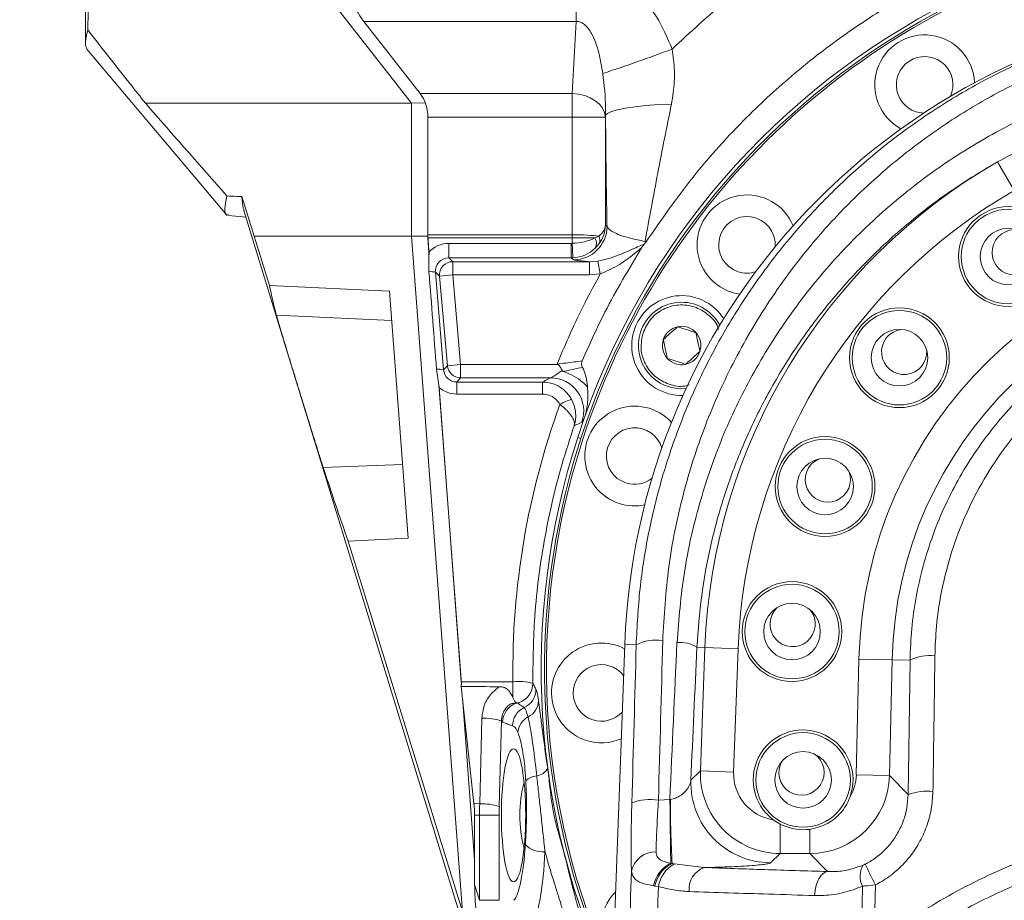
# Model space of a CAD drawing. Header units: millimetres. Extents: x 0 to 16820, y 0 to 11880.
# Tile 65 of 122: x 7979 to 8127, y 8200 to 8332. Entities that reach past the tile are written whole.
import ezdxf

# ---------------------------------------------------------------- set-up
doc = ezdxf.new("R2010")
doc.units = ezdxf.units.MM
doc.header["$LTSCALE"] = 20
doc.linetypes.add('PHANTOM', pattern=[12.7, 6.35, -1.27, 1.27, -1.27, 1.27, -1.27])

msp = doc.modelspace()

# ---------------------------------------------------------------- linework, layer by layer
at = {"color": 7, "linetype": 'Continuous', "lineweight": 0}
for p, q in [((7988.5, 8415.26), (7988.5, 8328.44)), ((8025.38, 8334.99), (8037.51, 8319.47)), ((8030.36, 8331.75), (8038.81, 8320.93)), ((7988.69, 8327.61), (8009.77, 8302.6)), ((8037.51, 8319.47), (7997.51, 8319.47)), ((8039.59, 8319.51), (8037.51, 8319.47)), ((8037.51, 8319.47), (8037.51, 8299.47)), ((8039.94, 8299.47), (8039.94, 8317.81)), ((8039.95, 8317.39), (8039.95, 8299.71)), ((8113.34, 8318.2), (8114.51, 8317.99)), ((8012.02, 8305.43), (8013.87, 8299.47)), ((8010.01, 8302.58), (8012.61, 8302.36)), ((8012.31, 8303.34), (8064.32, 8133.81)), ((8013.87, 8299.47), (8016.15, 8292.07)), ((8037.51, 8299.47), (8013.87, 8299.47)), ((8037.51, 8299.47), (8045.15, 8197.99)), ((8039.94, 8299.47), (8037.51, 8299.47)), ((8040.15, 8296.72), (8039.94, 8299.47)), ((8039.97, 8299.23), (8040.13, 8297.1)), ((8072.1, 8297.73), (8072.49, 8298.27)), ((8072.73, 8298.57), (8072.49, 8298.27)), ((8034.19, 8291.24), (8016.15, 8292.07)), ((8036.99, 8254.1), (8034.19, 8291.24)), ((8085.62, 8291.05), (8086.85, 8290.77)), ((8058.41, 8278.2), (8044.89, 8278.2)), ((8045, 8232.22), (8041.62, 8277.17)), ((8041.66, 8276.77), (8044.99, 8232.54)), ((8027.98, 8253.67), (8036.99, 8254.1)), ((8027.98, 8253.67), (8045.15, 8197.99)), ((8069.56, 8238.12), (8058.1, 7924.47)), ((8044.98, 8231.82), (8046.89, 8214.21)), ((8046.99, 8205.82), (8045.15, 8230.18)), ((8052.75, 8230.14), (8053.06, 8229.55)), ((8046.99, 8212.47), (8046.99, 8202.04)), ((8091.86, 8211.79), (8092.92, 8211.12))]:
    msp.add_line(p, q, dxfattribs=at)
at = {"color": 8, "linetype": 'Continuous', "lineweight": 0}
for p, q in [((8062.24, 8340.03), (8062.24, 8331.75)), ((8062.24, 8331.75), (8030.36, 8331.75)), ((8061.67, 8320.93), (8062.24, 8331.75)), ((8038.81, 8320.93), (8061.67, 8320.93)), ((8061.67, 8320.93), (8061.67, 8317.39)), ((8061.67, 8317.39), (8039.95, 8317.39)), ((8066.66, 8317.39), (8061.67, 8317.39)), ((8061.67, 8299.71), (8061.67, 8317.39)), ((8066.68, 8317.66), (8066.66, 8317.39)), ((8066.66, 8317.39), (8066.66, 8301.11)), ((8128.1, 8306.34), (8125.61, 8310.67)), ((8066.66, 8301.11), (8066.9, 8300.95)), ((8039.95, 8299.71), (8061.67, 8299.71)), ((8061.67, 8299.71), (8061.67, 8299.23)), ((8061.67, 8299.71), (8061.67, 8299.23)), ((8061.67, 8299.23), (8039.97, 8299.23)), ((8043.1, 8298.41), (8043.1, 8296.22)), ((8043.1, 8298.41), (8061.51, 8298.41)), ((8061.51, 8298.41), (8061.51, 8296.22)), ((8061.66, 8298.42), (8061.67, 8299.23)), ((8065.06, 8299.23), (8065.66, 8299.49)), ((8065.72, 8298.38), (8065.13, 8297.7)), ((8043.1, 8296.22), (8043.71, 8295.66)), ((8061.51, 8296.22), (8043.1, 8296.22)), ((8043.71, 8293.67), (8043.71, 8295.66)), ((8043.71, 8295.66), (8064.26, 8295.66)), ((8061.91, 8295.96), (8061.51, 8296.22)), ((8064.26, 8295.66), (8065.54, 8295.76)), ((8064.26, 8293.67), (8064.26, 8295.66)), ((8065.89, 8293.81), (8065.54, 8295.76)), ((8041.72, 8293.49), (8041.1, 8294.06)), ((8041.1, 8294.06), (8042.33, 8279.41)), ((8041.72, 8293.49), (8043.71, 8293.67)), ((8064.26, 8293.67), (8043.71, 8293.67)), ((8043.71, 8293.67), (8044.89, 8280.2)), ((8065.89, 8293.81), (8064.26, 8293.67)), ((8042.9, 8280.03), (8041.72, 8293.49)), ((8017.21, 8287.6), (8034.52, 8286.84)), ((8042.33, 8279.41), (8042.9, 8280.03)), ((8042.9, 8280.03), (8044.89, 8280.2)), ((8044.89, 8280.2), (8059.52, 8280.2)), ((8044.89, 8278.2), (8044.89, 8280.2)), ((8044.89, 8278.2), (8044.31, 8277.57)), ((8044.31, 8277.57), (8057.19, 8277.57)), ((8044.31, 8275.76), (8044.31, 8277.57)), ((8057.19, 8275.76), (8057.19, 8277.57)), ((8057.19, 8275.76), (8044.31, 8275.76)), ((8062.5, 8269.23), (8062.98, 8269.08)), ((8024.24, 8264.71), (8036.15, 8265.19)), ((8071.28, 8238.06), (8069.56, 8238.12)), ((8080.42, 8237.72), (8081.62, 8237.68)), ((8080.95, 8219.14), (8081.62, 8237.68)), ((8086.61, 8237.5), (8081.62, 8237.68)), ((8086.61, 8237.5), (8085.93, 8218.96)), ((8104.37, 8218.54), (8104.77, 8235.94)), ((8109.76, 8235.83), (8104.77, 8235.94)), ((8109.76, 8235.83), (8109.36, 8218.43)), ((8112.45, 8235.77), (8109.76, 8235.83)), ((8112.16, 8215.57), (8112.45, 8235.77)), ((8044.99, 8232.54), (8052.75, 8232.54)), ((8052.75, 8230.14), (8052.75, 8232.54)), ((8053.47, 8229.34), (8053.12, 8229.24)), ((8047.76, 8214.18), (8048.08, 8227.04)), ((8051.03, 8226.63), (8050.71, 8213.77)), ((8079.5, 8217.75), (8080.95, 8219.14)), ((8080.95, 8219.14), (8085.93, 8218.96)), ((8109.36, 8218.43), (8104.37, 8218.54)), ((8109.36, 8218.43), (8112.16, 8215.57)), ((8046.89, 8214.21), (8047.76, 8214.18)), ((8074.62, 8214.75), (8076.35, 8214.82)), ((8076.35, 8214.82), (8076.44, 8214.84)), ((8046.99, 8212.47), (8047.74, 8212.47)), ((8047.74, 8212.47), (8050.7, 8212.47)), ((8047.74, 8199.68), (8047.74, 8212.47)), ((8050.7, 8212.47), (8050.7, 8199.68)), ((8092.92, 8206.72), (8092.92, 8211.12)), ((8097.38, 8206.72), (8097.38, 8210.34)), ((8092.92, 8206.72), (8091.48, 8205.32)), ((8097.38, 8206.72), (8092.92, 8206.72)), ((8100.04, 8204), (8097.38, 8206.72)), ((8076.48, 8205.25), (8076.68, 8205.22)), ((8076.68, 8205.22), (8077.02, 8205.15)), ((8077.02, 8205.15), (8081.5, 8204.61)), ((8074.1, 8201.83), (8073.9, 8201.86)), ((8074.63, 8201.74), (8074.1, 8201.83)), ((8107.25, 8202), (8107.05, 8193.17)), ((8105.12, 8193.17), (8105.32, 8201.8)), ((8047.74, 8199.68), (8050.7, 8199.68))]:
    msp.add_line(p, q, dxfattribs=at)
at = {"color": 8, "linetype": 'Continuous', "lineweight": 0, "flags": 128}
for points in [[(8066.66, 8317.39), (8066.53, 8318.07), (8066.23, 8318.72), (8065.76, 8319.32), (8065.14, 8319.85), (8064.39, 8320.29), (8063.54, 8320.62), (8062.62, 8320.84), (8061.67, 8320.93)], [(8076.58, 8319.35), (8074.63, 8319.26), (8072.79, 8319.13), (8071.13, 8318.95), (8069.67, 8318.74), (8068.47, 8318.5), (8067.55, 8318.23), (8066.95, 8317.95), (8066.68, 8317.66)], [(8076.48, 8205.25), (8076.47, 8205.9), (8076.46, 8206.74), (8076.45, 8207.76), (8076.43, 8208.95), (8076.41, 8210.27), (8076.39, 8211.71), (8076.37, 8213.23), (8076.35, 8214.82)], [(8098.09, 8200.4), (8098.17, 8201.1), (8098.31, 8201.76), (8098.5, 8202.37), (8098.75, 8202.91), (8099.03, 8203.35), (8099.35, 8203.68), (8099.69, 8203.9), (8100.04, 8204)], [(8046.99, 8202.04), (8047.64, 8200), (8047.74, 8199.68)]]:
    msp.add_lwpolyline(points, dxfattribs=at)
at = {"color": 7, "linetype": 'Continuous', "lineweight": 0}
for centre, radius in [((8127.25, 8296.43), 7.5), ((8127.25, 8296.43), 4.25), ((8110.86, 8281.23), 7.5), ((8110.86, 8281.23), 4.25), ((8099.68, 8261.87), 7.5), ((8099.68, 8261.87), 4.25), ((8094.71, 8240.07), 7.5), ((8094.71, 8240.07), 4.25), ((8096.38, 8217.78), 4.25)]:
    msp.add_circle(centre, radius, dxfattribs=at)
at = {"color": 8, "linetype": 'Continuous', "lineweight": 0}
for centre in [(8127.25, 8296.43), (8110.86, 8281.23), (8099.68, 8261.87), (8094.71, 8240.07), (8096.38, 8217.78)]:
    msp.add_circle(centre, 7.1, dxfattribs=at)
at = {"color": 7, "linetype": 'Continuous', "lineweight": 30}
for centre, radius, start, end in [((8169.5, 7139.47), 2377, 300, 180), ((7074.5, 7139.47), 1282, 22.84568, 82.15432)]:
    msp.add_arc(centre, radius, start, end, dxfattribs=at)
at = {"color": 7, "linetype": 'PHANTOM', "lineweight": 30}
msp.add_arc((8169.5, 7139.47), 1568.22, 354.08007, 125.91993, dxfattribs=at)
at = {"color": 7, "linetype": 'Continuous', "lineweight": 0}
for centre, radius, start, end in [((8169.5, 8234.47), 112.5, 342, 162), ((8169.5, 8234.47), 112, 335.328, 204.672), ((8169.5, 8234.47), 111.7, 335.6347, 162), ((8169.5, 8234.47), 100, 2.0935, 177.9065), ((8114.65, 8322.24), 7.5, 2.3297, 241.6703), ((8114.65, 8322.24), 4.25, 335.8872, 252), ((8087.94, 8298.19), 7.5, 22.3297, 252), ((8087.94, 8298.19), 4.25, 355.8872, 252), ((8128.18, 8297.06), 3.4, 80.4415, 347.2728), ((8087.94, 8298.19), 4.25, 252, 288.1128), ((8078.11, 8283.06), 7.5, 72, 271.6703), ((8078.11, 8283.06), 6.5, 27.8918, 162), ((8078.11, 8283.06), 7.5, 32.3297, 72), ((8078.11, 8283.06), 6.5, 162, 276.1082), ((8078.11, 8283.06), 2.89, 102, 162), ((8078.11, 8283.06), 2.89, 42, 102), ((8078.11, 8283.06), 2.89, 342, 42), ((8111.57, 8282.1), 3.4, 97.5845, 4.4155), ((8078.11, 8283.06), 2.89, 162, 222), ((8078.11, 8283.06), 2.89, 282, 342), ((8078.11, 8283.06), 2.89, 222, 282), ((8071.06, 8266.45), 7.5, 42.3297, 252), ((8071.06, 8266.45), 4.25, 15.8872, 252), ((8169.5, 8234.47), 112.5, 162, 205.1726), ((8169.5, 8234.47), 111.7, 162, 204.3653), ((8100.1, 8262.91), 3.4, 114.7273, 21.5584), ((8071.06, 8266.45), 4.25, 252, 308.1128), ((8071.06, 8266.45), 7.5, 252, 281.6703), ((8094.8, 8241.19), 3.4, 131.8702, 38.7013), ((8066.06, 8230.85), 7.5, 62.3462, 252), ((8066.06, 8230.85), 4.25, 38.3185, 252), ((8066.06, 8230.85), 4.25, 252, 317.4946), ((8096.38, 8217.78), 7.5, 339.3731, 232.9418), ((8066.06, 8230.85), 7.5, 252, 293.4669), ((8096.14, 8218.87), 3.4, 149.013, 55.8441), ((8073.56, 8212.47), 19.77, 165.3295, 194.6705), ((8073.53, 8195.69), 7.5, 135.2627, 220.5504)]:
    msp.add_arc(centre, radius, start, end, dxfattribs=at)
at = {"color": 8, "linetype": 'Continuous', "lineweight": 0}
for centre, radius, start, end in [((7969.55, 8614.53), 306.27, 288.408, 290.4757), ((8169.5, 8234.47), 87.93, 119.9393, 177.9065), ((8169.5, 8234.47), 82.94, 119.9393, 177.9065), ((8061.89, 8300.96), 5.01, 270.1443, 359.8993), ((7935.06, 8291.51), 126.79, 2.1328, 3.1225), ((8063.9, 8298.41), 1.42, 330.131, 35.1243), ((8064.62, 8298.88), 1.21, 335.4797, 30.3071), ((8169.5, 8234.47), 64.74, 1.3082, 178.6918), ((8043.71, 8293.66), 2, 90.0912, 184.9088), ((8040.44, 8291.91), 2.25, 73.1087, 97.9145), ((8169.5, 8234.47), 59.75, 1.3082, 178.6918), ((8041.63, 8276.98), 2.53, 73.9835, 98.083), ((8044.89, 8280.21), 2, 185.0733, 269.9267), ((8058.39, 8273.2), 5.01, 340.9535, 89.7894), ((8063.34, 8268.46), 6.73, 105.2759, 121.5859), ((8074.23, 8232.57), 6.23, 80.3783, 118.2983), ((8077.88, 8233.69), 4.76, 57.821, 95.5258), ((8115.32, 8230.2), 6.27, 82.0813, 117.3022), ((8053.56, 8223.55), 9.02, 76.0149, 95.1779), ((8052.74, 8232.27), 3.01, 285.9553, 0.6284), ((8053.2, 8231.38), 3, 294.104, 1.0885), ((8054.25, 8226.42), 3.04, 111.7872, 179.3119), ((8055.72, 8225.9), 3.03, 115.2866, 179.5957), ((8051.53, 8229.09), 1.6, 5.5644, 16.9295), ((8053.83, 8229.74), 2.77, 295.6026, 359.3315), ((8048.45, 8218.97), 8.08, 71.3889, 92.6188), ((8056.46, 8224.63), 2.99, 118.8408, 174.6559), ((8051.42, 8226.85), 0.447, 210.3243, 242.4258), ((8056.53, 8215.83), 2.56, 94.48, 135.8325), ((8056.11, 8220.46), 2.08, 276.118, 334.2821), ((8091.52, 8217.35), 12.02, 178.0971, 269.8094), ((8114.97, 8208.06), 8.02, 83.3928, 110.5509), ((8117.72, 8212.47), 69.98, 178.5951, 180.0027), ((8048.13, 8206.11), 8.08, 71.3862, 92.6191), ((8103.81, 8212.47), 53.11, 178.5951, 180.0027), ((8073.48, 8206.56), 8.27, 82.0743, 110.1725), ((8247.11, 8214.26), 170.67, 179.8067, 183.0358), ((8057.29, 8210.92), 3.95, 227.482, 274.1323), ((8074.19, 8203.28), 3.7, 88.7807, 168.9401), ((8078.52, 8201.02), 4.69, 115.7452, 169.6752), ((8078.73, 8200.99), 4.71, 115.9057, 169.697), ((8079.29, 8201.02), 4.71, 118.7583, 171.1596), ((8108.14, 8203.29), 3.2, 148.0926, 207.9132), ((8154.97, 8227.23), 53.98, 204.1718, 207.8637), ((8082.76, 8201.31), 3.54, 111.0065, 184.9508)]:
    msp.add_arc(centre, radius, start, end, dxfattribs=at)
at = {"color": 7, "linetype": 'Continuous', "lineweight": 0}
for centre, major_axis, ratio, start_param, end_param in [((8036.99, 8340.24), (0, 12), 0.781286, 1.588157, 2.356194), ((11549.5, 6572.26), (3393.02, -2317.26), 0.466421, 3.434601, 3.436053), ((8036.05, 8317.39), (0, 5), 0.781286, 4.712389, 5.497787), ((8160.12, 10304.47), (2579.1, 0), 0.776372, 4.654055, 4.654936), ((8043.86, 8299.71), (0, 5), 0.781286, 1.570797, 1.666789), ((8036.27, 8327.58), (-22.45, 285.69), 0.004318, 4.542904, 4.594742), ((11384.92, 7770.8), (3369.54, -548.12), 0.141814, 3.196107, 3.204896), ((11992.09, 9888.97), (3953.18, 1663.61), 0.342653, 3.113034, 3.120949), ((8042.66, 8232.25), (0, 3), 0.781286, 4.567599, 4.808382), ((9749.55, 8232.25), (1775.36, -0.41), 0.001674, 3.424927, 3.436275), ((8032.81, 8212.47), (0, 15.11), 0.938259, 4.712389, 4.827845)]:
    msp.add_ellipse(centre, major_axis=major_axis, ratio=ratio, start_param=start_param, end_param=end_param, dxfattribs=at)
at = {"color": 8, "linetype": 'Continuous', "lineweight": 0}
for centre, major_axis, ratio, start_param, end_param in [((8061.67, 8301.11), (5, 0.23), 0.577849, 5.611742, 6.204505), ((8061.67, 8301.11), (4.41, 2.44), 0.962741, 5.168857, 5.76162), ((8061.67, 8299.23), (5, -0.03), 0.096064, 0.645611, 1.571284), ((8061.14, 8195.37), (-0.53, -104.33), 0.095845, 3.141835, 3.142076), ((8043.09, 8294.42), (3.83, 1.16), 0.995826, 1.274523, 2.109152), ((8061.52, 8301.4), (2.84, 0.97), 0.994796, 4.380812, 4.431104), ((8061.68, 8301.11), (5, 0.21), 0.53743, 4.686664, 5.433263), ((8061.67, 8299.23), (5, 0), 0.000222, 0.82468, 1.571038), ((8061.14, 8195.37), (0.52, 103.86), 0.048143, 0.000242, 0.000484), ((8061.68, 8301.11), (4.42, 2.43), 0.959131, 4.244115, 4.990714), ((8043.09, 8294.23), (1.96, 0.44), 0.99222, 1.348697, 3.00543), ((8061.52, 8301.21), (4.52, 2.14), 0.99658, 4.268968, 4.31926), ((8044.32, 8279.59), (0.91, 1.8), 0.988272, 2.12456, 3.606973), ((8044.32, 8279.78), (1.72, 3.63), 0.994568, 2.857409, 3.580983), ((8169.5, 8234.16), (0, 116.76), 0.999987, 1.22088, 1.584734), ((8046.86, 8154.61), (15.25, 416), 0.052373, 4.85835, 4.916266), ((8050.85, 8154.47), (15.25, 420), 0.051875, 4.858314, 4.91623), ((8095.8, 8154.47), (15.28, 420), 0.052, 1.371415, 1.428495), ((8098.8, 8154.36), (15.29, 417), 0.052373, 1.371442, 1.42011), ((8092.94, 8218.72), (8.64, 8.33), 0.999522, 2.339346, 3.943839), ((8092.94, 8218.72), (-5.05, -4.87), 0.997161, 5.480939, 6.933325), ((8097.37, 8218.72), (-8.39, 8.59), 0.99955, 2.36895, 3.914236), ((8097.37, 8218.72), (4.91, -5.02), 0.997325, 0.261192, 0.772643), ((8052.47, 8212.47), (0, 13), 0.176327, 3.323359, 4.362485), ((8055.42, 8212.47), (0, 16), 0.143266, 3.323359, 4.362485)]:
    msp.add_ellipse(centre, major_axis=major_axis, ratio=ratio, start_param=start_param, end_param=end_param, dxfattribs=at)
at = {"color": 7, "linetype": 'Continuous', "lineweight": 0}
msp.add_ellipse((8052.85, 8212.47), major_axis=(0, 10), ratio=0.182584, dxfattribs=at)
at = {"color": 8, "linetype": 'Continuous', "lineweight": 0}
for points, knots in [([(8076.69, 8327.61), (8079.38, 8330.11), (8084.78, 8335.11), (8093.61, 8341.74), (8102.96, 8347.69), (8112.84, 8352.85), (8123.17, 8357.18), (8133.82, 8360.65), (8144.72, 8363.21), (8155.8, 8364.82), (8166.99, 8365.5), (8178.2, 8365.25), (8189.15, 8364.07), (8199.76, 8362.03), (8209.99, 8359.18), (8220, 8355.58), (8226.39, 8352.53), (8229.57, 8351.01)], [0, 0, 0, 0, 0.066783, 0.133681, 0.200463, 0.268109, 0.335995, 0.40388, 0.471524, 0.539231, 0.60718, 0.675129, 0.742836, 0.807024, 0.871417, 0.935811, 1, 1, 1, 1]), ([(8062.24, 8340.03), (8062.97, 8339.99), (8064.44, 8339.9), (8066.57, 8339.28), (8068.55, 8338.31), (8070.59, 8336.89), (8072.56, 8334.95), (8074.87, 8331.87), (8075.98, 8329.27), (8076.69, 8327.61)], [0, 0, 0, 0, 0.108612, 0.217269, 0.325363, 0.433552, 0.583403, 0.733477, 1, 1, 1, 1]), ([(8071.28, 8238.06), (8071.42, 8240.88), (8071.71, 8246.52), (8073.06, 8254.95), (8075.09, 8263.28), (8077.84, 8271.38), (8081.22, 8279.12), (8085.23, 8286.53), (8089.9, 8293.62), (8095.21, 8300.35), (8101.08, 8306.59), (8107.55, 8312.37), (8114.6, 8317.62), (8122.05, 8322.19), (8129.73, 8326.01), (8137.66, 8329.15), (8145.97, 8331.6), (8153.84, 8333.22), (8158.91, 8333.76), (8161.06, 8333.98)], [0, 0, 0, 0, 0.058726, 0.117454, 0.177929, 0.238405, 0.297055, 0.355706, 0.415987, 0.476266, 0.536335, 0.5964, 0.658342, 0.72028, 0.778185, 0.836086, 0.89601, 0.955931, 1, 1, 1, 1]), ([(8066.27, 8323.93), (8066.09, 8324.97), (8065.75, 8327.02), (8064.89, 8329.54), (8063.86, 8331.08), (8063.04, 8331.62), (8062.58, 8331.76), (8062.31, 8331.75), (8062.24, 8331.75)], [0, 0, 0, 0, 0.349004, 0.684387, 0.8662, 0.921813, 0.977984, 1, 1, 1, 1]), ([(8158.39, 8331.38), (8157.34, 8331.24), (8153.53, 8330.74), (8147.05, 8329.4), (8139.11, 8327.04), (8131.44, 8324.01), (8124.02, 8320.29), (8116.91, 8315.88), (8110.16, 8310.82), (8103.91, 8305.2), (8097.62, 8298.46), (8091.55, 8290.44), (8085.98, 8281.07), (8081.48, 8271.1), (8078.16, 8260.63), (8075.93, 8249.8), (8075.49, 8242.4), (8075.27, 8238.71)], [0, 0, 0, 0, 0.023067, 0.08282, 0.142843, 0.202889, 0.262675, 0.324835, 0.387241, 0.449667, 0.511855, 0.592994, 0.67438, 0.755521, 0.836936, 0.918602, 1, 1, 1, 1]), ([(8076.69, 8327.61), (8076.84, 8326.54), (8077.13, 8324.36), (8076.97, 8321.58), (8076.68, 8319.92), (8076.58, 8319.35)], [0, 0, 0, 0, 0.388955, 0.789048, 1, 1, 1, 1]), ([(8077.42, 8238.43), (8077.71, 8241.95), (8078.28, 8249), (8080.64, 8259.3), (8084.04, 8269.24), (8088.57, 8278.67), (8094.11, 8287.52), (8100.65, 8295.76), (8108.2, 8303.27), (8116.65, 8309.94), (8125.05, 8315.11), (8133.09, 8318.98), (8140.57, 8321.8), (8148.29, 8323.99), (8153.89, 8325.07), (8156.88, 8325.49), (8157.22, 8325.53)], [0, 0, 0, 0, 0.082364, 0.165002, 0.247384, 0.329519, 0.411902, 0.494038, 0.578139, 0.66251, 0.74658, 0.807878, 0.869433, 0.93097, 0.992243, 1, 1, 1, 1]), ([(8066.68, 8317.66), (8066.68, 8318.02), (8066.71, 8320.16), (8066.47, 8322.22), (8066.27, 8323.93)], [0, 0, 0, 0, 0.16982, 1, 1, 1, 1]), ([(8125.61, 8310.67), (8128.12, 8312.02), (8133.17, 8314.72), (8140.25, 8317.61), (8146.62, 8319.68), (8152.1, 8321.11), (8155.81, 8321.74), (8157.63, 8322.06)], [0, 0, 0, 0, 0.251099, 0.504065, 0.67088, 0.838409, 1, 1, 1, 1]), ([(8076.58, 8319.35), (8075.88, 8315.88), (8074.49, 8308.9), (8073.25, 8302.12), (8072.62, 8298.71)], [0, 0, 0, 0, 0.4973754, 1, 1, 1, 1]), ([(8066.9, 8300.95), (8066.88, 8302.2), (8066.81, 8305.54), (8066.73, 8311.1), (8066.7, 8315.47), (8066.68, 8317.66)], [0, 0, 0, 0, 0.229847, 0.613684, 1, 1, 1, 1]), ([(8125.61, 8310.67), (8123.54, 8309.44), (8119.4, 8306.98), (8113.57, 8302.66), (8108.06, 8297.9), (8102.91, 8292.62), (8098.2, 8286.93), (8093.92, 8280.77), (8090.15, 8274.21), (8086.95, 8267.34), (8084.36, 8260.28), (8082.39, 8252.99), (8080.99, 8245.46), (8080.61, 8240.3), (8080.42, 8237.72)], [0, 0, 0, 0, 0.079866, 0.159735, 0.241744, 0.323756, 0.407098, 0.490441, 0.576068, 0.661693, 0.74505, 0.828405, 0.914204, 1, 1, 1, 1]), ([(8066.9, 8300.95), (8066.91, 8300.92), (8066.98, 8300.74), (8067.29, 8300.42), (8068.28, 8299.85), (8069.96, 8299.24), (8071.85, 8298.86), (8072.62, 8298.71)], [0, 0, 0, 0, 0.0448208, 0.232892, 0.4209776, 0.7647062, 1, 1, 1, 1]), ([(8065.54, 8295.76), (8066.09, 8295.87), (8067.19, 8296.1), (8069.07, 8296.8), (8070.73, 8297.53), (8071.98, 8298.11), (8072.4, 8298.24), (8072.49, 8298.27)], [0, 0, 0, 0, 0.217145, 0.435271, 0.811652, 0.96212, 1, 1, 1, 1]), ([(8072.1, 8297.73), (8071.82, 8297.51), (8070.75, 8296.66), (8068.82, 8295.12), (8066.87, 8294.25), (8065.89, 8293.81)], [0, 0, 0, 0, 0.143868, 0.566207, 1, 1, 1, 1]), ([(8064.26, 8295.66), (8064.03, 8295.68), (8063.32, 8295.73), (8062.45, 8295.82), (8062.01, 8295.9), (8061.92, 8295.95), (8061.91, 8295.96)], [0, 0, 0, 0, 0.167371, 0.534173, 0.910942, 1, 1, 1, 1]), ([(8059.38, 8280.28), (8060.51, 8282.91), (8062.47, 8287.52), (8064.86, 8291.92), (8065.89, 8293.81)], [0, 0, 0, 0, 0.571231, 1, 1, 1, 1]), ([(8112.45, 8235.77), (8112.51, 8237.34), (8112.63, 8240.51), (8113.31, 8245.25), (8114.37, 8249.97), (8115.85, 8254.64), (8117.71, 8259.12), (8119.92, 8263.38), (8122.43, 8267.39), (8125.3, 8271.22), (8128.45, 8274.76), (8131.85, 8278), (8135.46, 8280.91), (8139.34, 8283.56), (8143.4, 8285.86), (8147.62, 8287.82), (8151.96, 8289.42), (8156.47, 8290.68), (8161.07, 8291.56), (8165.75, 8292.06), (8170.46, 8292.18), (8175.21, 8291.9), (8179.94, 8291.23), (8184.63, 8290.15), (8189.23, 8288.67), (8193.74, 8286.79), (8198.06, 8284.53), (8202.18, 8281.9), (8206.08, 8278.93), (8209.74, 8275.59), (8213.09, 8271.96), (8216.09, 8268.08), (8218.74, 8263.97), (8221.06, 8259.6), (8222.99, 8255.06), (8224.51, 8250.4), (8225.61, 8245.65), (8226.35, 8240.76), (8226.48, 8237.44), (8226.55, 8235.77)], [0, 0, 0, 0, 0.02673, 0.053792, 0.081041, 0.108873, 0.136907, 0.163333, 0.190207, 0.217082, 0.244422, 0.270191, 0.296392, 0.322592, 0.349244, 0.374766, 0.400729, 0.426692, 0.453115, 0.478993, 0.505344, 0.531695, 0.558534, 0.585133, 0.612236, 0.639339, 0.666961, 0.694135, 0.721509, 0.749509, 0.777723, 0.805007, 0.832485, 0.86057, 0.888862, 0.916153, 0.943633, 0.971712, 1, 1, 1, 1]), ([(8083.65, 8285.47), (8083.62, 8285.59), (8083.39, 8286.48), (8082.13, 8287.8), (8080.06, 8289.01), (8077.62, 8289.3), (8075.28, 8288.63), (8073.31, 8287.13), (8072.65, 8285.67), (8072.31, 8284.94)], [0, 0, 0, 0, 0.025429, 0.187857, 0.350286, 0.512714, 0.675143, 0.837571, 1, 1, 1, 1]), ([(8222.81, 8236.41), (8222.71, 8238.45), (8222.52, 8242.55), (8221.35, 8248.6), (8219.57, 8254.48), (8217.09, 8260.11), (8214.01, 8265.43), (8210.33, 8270.37), (8206.11, 8274.84), (8201.4, 8278.81), (8196.3, 8282.2), (8190.86, 8284.95), (8185.18, 8287.07), (8179.34, 8288.52), (8173.43, 8289.28), (8167.52, 8289.39), (8161.67, 8288.86), (8155.94, 8287.67), (8150.42, 8285.88), (8145.1, 8283.51), (8140.08, 8280.55), (8135.41, 8277.06), (8131.11, 8273.07), (8127.25, 8268.59), (8123.89, 8263.67), (8121.06, 8258.38), (8118.83, 8252.76), (8117.25, 8246.87), (8116.37, 8241.39), (8116.24, 8237.89), (8116.19, 8236.41)], [0, 0, 0, 0, 0.0370975, 0.0743125, 0.1114104, 0.1484807, 0.1856682, 0.2227353, 0.2596083, 0.2966016, 0.3334683, 0.369489, 0.4056296, 0.4416452, 0.4766331, 0.5117367, 0.5467244, 0.5812239, 0.6158337, 0.6503371, 0.6852186, 0.7202083, 0.7550949, 0.790944, 0.8269032, 0.8627559, 0.8995317, 0.9364219, 0.973198, 1, 1, 1, 1]), ([(8072.31, 8284.94), (8072.15, 8284.15), (8071.83, 8282.58), (8072.55, 8280.21), (8074.05, 8278.29), (8076.17, 8277.15), (8078.06, 8276.77), (8079.04, 8277.09), (8079.27, 8277.17)], [0, 0, 0, 0, 0.188876, 0.377752, 0.566628, 0.755505, 0.944381, 1, 1, 1, 1]), ([(8059.38, 8280.28), (8060.26, 8280.38), (8061.59, 8280.53), (8062.77, 8280.7), (8063.17, 8280.76)], [0, 0, 0, 0, 0.659076, 1, 1, 1, 1]), ([(8058.41, 8278.2), (8058.47, 8278.23), (8058.55, 8278.25), (8058.81, 8278.4), (8059.22, 8278.66), (8059.74, 8279.02), (8060.08, 8279.25), (8060.16, 8279.3)], [0, 0, 0, 0, 0.212672, 0.253453, 0.544372, 0.887734, 1, 1, 1, 1]), ([(8060.38, 8279.15), (8060.45, 8279.17), (8061.44, 8279.44), (8062.37, 8279.61), (8063.23, 8279.77)], [0, 0, 0, 0, 0.0781811, 1, 1, 1, 1]), ([(8057.19, 8277.57), (8057.32, 8277.64), (8057.73, 8277.85), (8058.13, 8278.06), (8058.41, 8278.2)], [0, 0, 0, 0, 0.327273, 1, 1, 1, 1]), ([(8061.57, 8274.95), (8061.51, 8275.05), (8061.18, 8275.64), (8060.34, 8276.56), (8058.86, 8277.41), (8057.74, 8277.52), (8057.19, 8277.57)], [0, 0, 0, 0, 0.066152, 0.376918, 0.688574, 1, 1, 1, 1]), ([(8059.81, 8274.19), (8059.78, 8274.25), (8059.58, 8274.6), (8059.08, 8275.16), (8058.19, 8275.67), (8057.52, 8275.73), (8057.19, 8275.76)], [0, 0, 0, 0, 0.066245, 0.377099, 0.688568, 1, 1, 1, 1]), ([(8061.96, 8270.99), (8061.96, 8271), (8061.96, 8271.01), (8061.97, 8271.04), (8062, 8271.12), (8062.05, 8271.29), (8062.15, 8271.76), (8062.24, 8272.66), (8062.07, 8273.8), (8061.75, 8274.6), (8061.58, 8274.93), (8061.57, 8274.95)], [0, 0, 0, 0, 0.003382, 0.01148, 0.026758, 0.062506, 0.147858, 0.387996, 0.731375, 0.984738, 1, 1, 1, 1]), ([(8059.81, 8274.19), (8059.84, 8274.17), (8060.17, 8273.93), (8060.55, 8273.61), (8061.13, 8273.04), (8061.5, 8272.59), (8061.83, 8272.02), (8062.01, 8271.52), (8062, 8271.16), (8061.96, 8270.99), (8061.96, 8270.99)], [0, 0, 0, 0, 0.017535, 0.24298, 0.291024, 0.52697, 0.631877, 0.809246, 0.997755, 1, 1, 1, 1]), ([(8063.12, 8271.56), (8062.85, 8271.43), (8062.46, 8271.24), (8062.07, 8271.05), (8061.96, 8270.99)], [0, 0, 0, 0, 0.69799, 1, 1, 1, 1]), ([(8063.56, 8272.33), (8063.5, 8272.21), (8063.3, 8271.77), (8063.2, 8271.65), (8063.12, 8271.56)], [0, 0, 0, 0, 0.275266, 1, 1, 1, 1]), ([(8061.96, 8270.99), (8061.34, 8269.1), (8059.48, 8263.41), (8057.27, 8253.63), (8055.85, 8242.56), (8055.78, 8235.42), (8055.74, 8232.31)], [0, 0, 0, 0, 0.151764, 0.455605, 0.76284, 1, 1, 1, 1]), ([(8116.19, 8236.41), (8116.15, 8233.78), (8116.06, 8227.01), (8115.96, 8220.2), (8115.9, 8216.03)], [0, 0, 0, 0, 0.387456, 1, 1, 1, 1]), ([(8048.08, 8227.04), (8048.16, 8227.7), (8048.33, 8229.03), (8049.32, 8230.69), (8050.28, 8231.44), (8050.72, 8231.78)], [0, 0, 0, 0, 0.354307, 0.708292, 1, 1, 1, 1]), ([(8055.74, 8232.31), (8055.85, 8232.1), (8056.01, 8231.81), (8056.16, 8231.53), (8056.21, 8231.44)], [0, 0, 0, 0, 0.705791, 1, 1, 1, 1]), ([(8056.21, 8231.44), (8056.27, 8231.29), (8056.38, 8230.97), (8056.52, 8230.2), (8056.59, 8229.73), (8056.59, 8229.71)], [0, 0, 0, 0, 0.484352, 0.982104, 1, 1, 1, 1]), ([(8053.12, 8229.24), (8053.06, 8229.25), (8052.96, 8229.26), (8052.76, 8229.28), (8052.57, 8229.24), (8052.37, 8229.16), (8052.05, 8228.95), (8051.58, 8228.46), (8051.13, 8227.66), (8051.06, 8226.97), (8051.03, 8226.63)], [0, 0, 0, 0, 0.110876, 0.19341, 0.243079, 0.272927, 0.358949, 0.511734, 0.755863, 1, 1, 1, 1]), ([(8053.47, 8229.34), (8053.62, 8229.23), (8053.8, 8229.09), (8054.07, 8228.89), (8054.24, 8228.77), (8054.38, 8228.68), (8054.43, 8228.64)], [0, 0, 0, 0, 0.472204, 0.548561, 0.853951, 1, 1, 1, 1]), ([(8054.43, 8228.64), (8054.44, 8228.64), (8054.53, 8228.56), (8054.73, 8228.26), (8054.92, 8227.61), (8055.02, 8227.25)], [0, 0, 0, 0, 0.044012, 0.466824, 1, 1, 1, 1]), ([(8056.59, 8229.71), (8056.61, 8229.6), (8056.69, 8229.06), (8056.86, 8227.84), (8057.11, 8225.82), (8057.43, 8223.41), (8057.73, 8221.25), (8057.93, 8219.92), (8057.99, 8219.55)], [0, 0, 0, 0, 0.0510754, 0.2634789, 0.4758999, 0.695798, 0.9156335, 1, 1, 1, 1]), ([(8055.02, 8227.25), (8055.11, 8226.85), (8055.3, 8226.04), (8055.58, 8224.36), (8055.86, 8222.37), (8056.11, 8220.35), (8056.27, 8218.95), (8056.33, 8218.38)], [0, 0, 0, 0, 0.209966, 0.425998, 0.635952, 0.85199, 1, 1, 1, 1]), ([(8052.69, 8225.92), (8052.62, 8225.95), (8052.4, 8226.01), (8052.15, 8226.1), (8051.72, 8226.25), (8051.45, 8226.36), (8051.21, 8226.46)], [0, 0, 0, 0, 0.143808, 0.444458, 0.51962, 1, 1, 1, 1]), ([(8053.49, 8224.91), (8053.35, 8225.19), (8053.09, 8225.72), (8052.82, 8225.86), (8052.69, 8225.92)], [0, 0, 0, 0, 0.533683, 1, 1, 1, 1]), ([(8054.69, 8217.61), (8054.65, 8218.19), (8054.57, 8219.42), (8054.38, 8221.13), (8054.12, 8222.68), (8053.83, 8223.99), (8053.6, 8224.6), (8053.49, 8224.91)], [0, 0, 0, 0, 0.179158, 0.380642, 0.588699, 0.791354, 1, 1, 1, 1]), ([(8056.33, 8218.38), (8056.42, 8217.59), (8056.6, 8215.98), (8056.89, 8213.34), (8057.19, 8210.55), (8057.42, 8208.4), (8057.55, 8207.23), (8057.58, 8206.98)], [0, 0, 0, 0, 0.214357, 0.434169, 0.679601, 0.931962, 1, 1, 1, 1]), ([(8054.62, 8208.01), (8054.67, 8208.88), (8054.77, 8210.65), (8054.81, 8213.21), (8054.79, 8215.57), (8054.73, 8216.93), (8054.69, 8217.61)], [0, 0, 0, 0, 0.280454, 0.569071, 0.781683, 1, 1, 1, 1]), ([(8076.44, 8214.84), (8076.71, 8214.9), (8077.03, 8214.98), (8077.66, 8215.25), (8078.33, 8215.66), (8079.02, 8216.4), (8079.4, 8217.12), (8079.47, 8217.58), (8079.5, 8217.75)], [0, 0, 0, 0, 0.147189, 0.170721, 0.37695, 0.608039, 0.859377, 1, 1, 1, 1]), ([(8105.72, 8205.12), (8105.96, 8205.25), (8106.79, 8205.7), (8108.09, 8206.65), (8109.5, 8208.09), (8110.64, 8209.76), (8111.49, 8211.6), (8112.04, 8213.56), (8112.12, 8214.9), (8112.16, 8215.57)], [0, 0, 0, 0, 0.063353, 0.217021, 0.37069, 0.527572, 0.684479, 0.842221, 1, 1, 1, 1]), ([(8115.9, 8216.03), (8115.84, 8215.13), (8115.72, 8213.32), (8114.99, 8210.7), (8113.85, 8208.22), (8112.31, 8205.98), (8110.42, 8204.06), (8108.68, 8202.77), (8107.57, 8202.17), (8107.25, 8202)], [0, 0, 0, 0, 0.157075, 0.314128, 0.471214, 0.628283, 0.782405, 0.936522, 1, 1, 1, 1]), ([(8070.57, 8203.99), (8070.55, 8204.57), (8070.52, 8205.76), (8070.52, 8207.92), (8070.54, 8210.33), (8070.58, 8212.5), (8070.62, 8213.86), (8070.63, 8214.33)], [0, 0, 0, 0, 0.2179292, 0.4422063, 0.6601255, 0.8843177, 1, 1, 1, 1]), ([(8074.62, 8214.75), (8074.55, 8213.43), (8074.43, 8211.44), (8074.34, 8209.14), (8074.29, 8207.86), (8074.28, 8207.2), (8074.27, 8206.98)], [0, 0, 0, 0, 0.4421596, 0.662423, 0.8891384, 1, 1, 1, 1]), ([(8108.18, 8194.04), (8111.5, 8196.23), (8118.15, 8200.62), (8128.98, 8205.74), (8138.49, 8209.08), (8148.26, 8211.57), (8158.23, 8213.2), (8170.2, 8213.79), (8182.09, 8213.06), (8193.76, 8210.98), (8205.07, 8207.65), (8214.99, 8203.48), (8223.59, 8198.91), (8228.41, 8195.67), (8230.81, 8194.04)], [0, 0, 0, 0, 0.091219, 0.182728, 0.273944, 0.322385, 0.413772, 0.505453, 0.596841, 0.686721, 0.776881, 0.866764, 0.933382, 1, 1, 1, 1]), ([(8229.11, 8191.63), (8229.11, 8191.63), (8226.81, 8193.25), (8222.07, 8196.32), (8214.61, 8200.32), (8206.84, 8203.7), (8198.76, 8206.45), (8190.39, 8208.55), (8181.84, 8209.94), (8173.22, 8210.61), (8164.55, 8210.56), (8155.81, 8209.77), (8147.18, 8208.24), (8138.77, 8206.01), (8130.59, 8203.08), (8122.6, 8199.44), (8115.69, 8195.55), (8111.53, 8192.79), (8109.89, 8191.63), (8109.89, 8191.63)], [0, 0, 0, 0, 0, 0.066403, 0.13325, 0.199572, 0.266339, 0.33451, 0.403165, 0.470554, 0.538412, 0.607747, 0.677593, 0.745061, 0.812999, 0.882416, 0.952345, 1, 1, 1, 1, 1]), ([(8060.3, 8198.04), (8060.12, 8198.62), (8059.81, 8199.65), (8059.14, 8201.75), (8058.4, 8204.1), (8057.87, 8205.97), (8057.58, 8206.98)], [0, 0, 0, 0, 0.281445, 0.50287, 0.731009, 1, 1, 1, 1]), ([(8060.47, 8206.71), (8060.76, 8205.54), (8061.28, 8203.38), (8061.99, 8200.66), (8062.65, 8198.21), (8062.95, 8197.01), (8063.12, 8196.35)], [0, 0, 0, 0, 0.2676948, 0.4885646, 0.7161336, 1, 1, 1, 1]), ([(8074.27, 8206.98), (8074.3, 8206.72), (8074.35, 8206.21), (8074.98, 8205.65), (8075.79, 8205.39), (8076.35, 8205.27), (8076.48, 8205.25)], [0, 0, 0, 0, 0.2815546, 0.5646232, 0.8960696, 1, 1, 1, 1]), ([(8091.48, 8205.32), (8091.38, 8205.28), (8091.18, 8205.18), (8090.31, 8205.05), (8089.12, 8204.93), (8087.56, 8204.82), (8085.73, 8204.73), (8083.7, 8204.66), (8082.23, 8204.63), (8081.5, 8204.61)], [0, 0, 0, 0, 0.1589308, 0.3037083, 0.4484796, 0.5904081, 0.7323249, 0.8661678, 1, 1, 1, 1]), ([(8100.04, 8204), (8100.38, 8203.99), (8101.43, 8203.98), (8103.24, 8204.19), (8104.69, 8204.72), (8105.43, 8204.98)], [0, 0, 0, 0, 0.189917, 0.589796, 1, 1, 1, 1]), ([(8105.43, 8204.98), (8105.49, 8205.01), (8105.59, 8205.06), (8105.69, 8205.11), (8105.72, 8205.12)], [0, 0, 0, 0, 0.679267, 1, 1, 1, 1]), ([(8068.88, 8154.71), (8068.96, 8156.74), (8069.32, 8166.54), (8069.9, 8183), (8070.35, 8197.36), (8070.57, 8203.99)], [0, 0, 0, 0, 0.123632, 0.5955651, 1, 1, 1, 1]), ([(8073.9, 8201.86), (8073.48, 8201.94), (8072.31, 8202.17), (8070.95, 8202.74), (8070.7, 8203.56), (8070.57, 8203.99)], [0, 0, 0, 0, 0.214731, 0.58922, 1, 1, 1, 1]), ([(8081.5, 8204.61), (8084.52, 8204.5), (8090.57, 8204.29), (8096.88, 8204.1), (8100.04, 8204)], [0, 0, 0, 0, 0.499501, 1, 1, 1, 1]), ([(8107.25, 8202), (8106.69, 8201.94), (8106.02, 8201.88), (8105.41, 8201.81), (8105.32, 8201.8)], [0, 0, 0, 0, 0.838735, 1, 1, 1, 1]), ([(8074.63, 8201.74), (8074.44, 8195.96), (8074, 8182.3), (8073.44, 8166.51), (8073.07, 8156.54), (8072.99, 8154.47), (8072.99, 8154.47)], [0, 0, 0, 0, 0.367712, 0.868848, 0.999999, 1, 1, 1, 1]), ([(8079.24, 8201), (8078.46, 8201.06), (8076.9, 8201.18), (8075.39, 8201.56), (8074.63, 8201.74)], [0, 0, 0, 0, 0.497615, 1, 1, 1, 1]), ([(8098.09, 8200.4), (8095.78, 8200.47), (8089.35, 8200.66), (8083.19, 8200.87), (8079.24, 8201)], [0, 0, 0, 0, 0.3594, 1, 1, 1, 1]), ([(8105.32, 8201.8), (8104.37, 8201.44), (8102.44, 8200.72), (8099.99, 8200.39), (8098.54, 8200.4), (8098.09, 8200.4)], [0, 0, 0, 0, 0.400243, 0.812741, 1, 1, 1, 1])]:
    msp.add_open_spline(points, degree=3, knots=knots, dxfattribs=at)
at = {"color": 7, "linetype": 'Continuous', "lineweight": 0}
for points, knots in [([(8230.34, 8333.77), (8226.71, 8335.86), (8219.45, 8340.04), (8207.78, 8344.77), (8196.62, 8348.04), (8186.13, 8349.99), (8176.44, 8350.98), (8166.71, 8351.16), (8156.99, 8350.53), (8147.35, 8349.06), (8137.84, 8346.78), (8128.55, 8343.72), (8119.57, 8339.89), (8110.95, 8335.31), (8102.75, 8330.01), (8095.01, 8324.05), (8087.25, 8316.92), (8079.62, 8308.53), (8075.02, 8301.89), (8072.73, 8298.57)], [0, 0, 0, 0, 0.070161, 0.1405324, 0.2106951, 0.2649551, 0.3194073, 0.3738596, 0.4281199, 0.482633, 0.5373416, 0.5920493, 0.6465615, 0.7009903, 0.7556155, 0.8102397, 0.8646671, 0.9323337, 1, 1, 1, 1]), ([(7988.72, 8327.64), (7988.6, 8327.87), (7988.36, 8328.34), (7988.68, 8329.75), (7988.84, 8330.48)], [0, 0, 0, 0, 0.477848, 1, 1, 1, 1]), ([(7997.51, 8319.47), (7996.74, 8320.44), (7993.84, 8324.11), (7990.96, 8327.78), (7988.84, 8330.48)], [0, 0, 0, 0, 0.264802, 1, 1, 1, 1]), ([(8009.75, 8305.53), (8007.75, 8307.81), (8003.66, 8312.45), (7999.58, 8317.1), (7997.51, 8319.47)], [0, 0, 0, 0, 0.491377, 1, 1, 1, 1]), ([(8009.75, 8305.53), (8009.62, 8304.84), (8009.35, 8303.45), (8009.5, 8302.62), (8009.91, 8302.68), (8010.02, 8302.7)], [0, 0, 0, 0, 0.417517, 0.834969, 1, 1, 1, 1]), ([(8012.35, 8303.36), (8012.3, 8303.46), (8012.12, 8303.88), (8012.06, 8304.76), (8012.02, 8305.43)], [0, 0, 0, 0, 0.245081, 1, 1, 1, 1]), ([(8072.62, 8298.71), (8072.62, 8298.7), (8072.66, 8298.66), (8072.69, 8298.61), (8072.73, 8298.57)], [0, 0, 0, 0, 0.088926, 1, 1, 1, 1]), ([(8040.13, 8294.14), (8040.12, 8294.63), (8040.11, 8295.62), (8040.13, 8296.61), (8040.13, 8297.1)], [0, 0, 0, 0, 0.499016, 1, 1, 1, 1]), ([(8072.1, 8297.73), (8070.18, 8294.56), (8066.87, 8289.07), (8064.27, 8283.22), (8063.17, 8280.76)], [0, 0, 0, 0, 0.579284, 1, 1, 1, 1]), ([(8024.24, 8264.71), (8024.17, 8264.93), (8023.96, 8265.58), (8023.49, 8267.07), (8022.86, 8269.07), (8022.21, 8271.17), (8021.63, 8273.04), (8021.05, 8274.92), (8020.37, 8277.14), (8019.77, 8279.09), (8019.08, 8281.35), (8018.43, 8283.48), (8017.85, 8285.4), (8017.5, 8286.57), (8017.3, 8287.25), (8017.24, 8287.49), (8017.21, 8287.6)], [0, 0, 0, 0, 0.054109, 0.15867, 0.263114, 0.333812, 0.40443, 0.460152, 0.515816, 0.609545, 0.63244, 0.727562, 0.822388, 0.884959, 0.947607, 1, 1, 1, 1]), ([(8077.51, 8285.88), (8077.13, 8285.53), (8076.41, 8284.89), (8075.7, 8284.25), (8075.37, 8283.95)], [0, 0, 0, 0, 0.5347467, 1, 1, 1, 1]), ([(8080.26, 8284.99), (8079.77, 8285.15), (8078.85, 8285.45), (8077.94, 8285.74), (8077.51, 8285.88)], [0, 0, 0, 0, 0.534747, 1, 1, 1, 1]), ([(8080.86, 8282.16), (8080.75, 8282.67), (8080.55, 8283.61), (8080.35, 8284.55), (8080.26, 8284.99)], [0, 0, 0, 0, 0.534747, 1, 1, 1, 1]), ([(8075.37, 8283.95), (8075.47, 8283.44), (8075.68, 8282.5), (8075.87, 8281.56), (8075.97, 8281.12)], [0, 0, 0, 0, 0.534747, 1, 1, 1, 1]), ([(8078.71, 8280.23), (8079.1, 8280.58), (8079.81, 8281.22), (8080.53, 8281.87), (8080.86, 8282.16)], [0, 0, 0, 0, 0.5347467, 1, 1, 1, 1]), ([(8059.52, 8280.2), (8059.48, 8280.23), (8059.44, 8280.25), (8059.39, 8280.27), (8059.38, 8280.28)], [0, 0, 0, 0, 0.892394, 1, 1, 1, 1]), ([(8063.23, 8279.77), (8063.19, 8279.86), (8063.1, 8280.05), (8063.06, 8280.38), (8063.12, 8280.62), (8063.17, 8280.74), (8063.17, 8280.76)], [0, 0, 0, 0, 0.271588, 0.615673, 0.959622, 1, 1, 1, 1]), ([(8075.97, 8281.12), (8076.46, 8280.97), (8077.38, 8280.67), (8078.29, 8280.37), (8078.71, 8280.23)], [0, 0, 0, 0, 0.534747, 1, 1, 1, 1]), ([(8041.66, 8276.77), (8041.59, 8277.22), (8041.45, 8278.12), (8041.33, 8279.03), (8041.27, 8279.48)], [0, 0, 0, 0, 0.500611, 1, 1, 1, 1]), ([(8059.52, 8280.2), (8059.59, 8280.16), (8059.8, 8279.99), (8059.97, 8279.63), (8060.11, 8279.39), (8060.16, 8279.3)], [0, 0, 0, 0, 0.205649, 0.715049, 1, 1, 1, 1]), ([(8060.16, 8279.3), (8060.18, 8279.28), (8060.22, 8279.22), (8060.3, 8279.18), (8060.36, 8279.16), (8060.38, 8279.15)], [0, 0, 0, 0, 0.351325, 0.802403, 1, 1, 1, 1]), ([(8060.38, 8279.15), (8060.9, 8278.94), (8061.94, 8278.52), (8063.18, 8277.66), (8063.73, 8277.07), (8063.97, 8276.81)], [0, 0, 0, 0, 0.362803, 0.72559, 1, 1, 1, 1]), ([(8063.23, 8279.77), (8063.4, 8279.39), (8063.74, 8278.59), (8063.89, 8277.57), (8063.95, 8276.97), (8063.97, 8276.81)], [0, 0, 0, 0, 0.411484, 0.841746, 1, 1, 1, 1]), ([(8063.97, 8276.81), (8064.01, 8276.06), (8064.1, 8274.55), (8063.74, 8273.08), (8063.56, 8272.33)], [0, 0, 0, 0, 0.494019, 1, 1, 1, 1]), ([(8050.72, 8231.78), (8050.93, 8231.77), (8051.34, 8231.74), (8051.88, 8231.46), (8052.32, 8230.98), (8052.58, 8230.51), (8052.71, 8230.23), (8052.75, 8230.14)], [0, 0, 0, 0, 0.207618, 0.417485, 0.595259, 0.875126, 1, 1, 1, 1]), ([(8053.06, 8229.55), (8053.12, 8229.47), (8053.2, 8229.37), (8053.31, 8229.34), (8053.37, 8229.33), (8053.41, 8229.34), (8053.44, 8229.34), (8053.47, 8229.35), (8053.49, 8229.36), (8053.52, 8229.37), (8053.55, 8229.38), (8053.56, 8229.38), (8053.56, 8229.38)], [0, 0, 0, 0, 0.5751728, 0.7362751, 0.8169796, 0.8474671, 0.8782237, 0.8973685, 0.916561, 0.9414399, 0.98588, 1, 1, 1, 1]), ([(8053.56, 8229.38), (8053.54, 8229.37), (8053.5, 8229.36), (8053.47, 8229.34), (8053.47, 8229.34)], [0, 0, 0, 0, 0.935083, 1, 1, 1, 1]), ([(8058.02, 8219.36), (8058.13, 8218.36), (8058.34, 8216.38), (8058.71, 8213.24), (8059.52, 8210.04), (8060.16, 8207.82), (8060.47, 8206.71)], [0, 0, 0, 0, 0.232452, 0.464834, 0.731985, 1, 1, 1, 1]), ([(8097.38, 8210.34), (8098.21, 8210.54), (8099.87, 8210.93), (8101.92, 8212.53), (8102.97, 8214.07), (8103.34, 8214.99), (8103.4, 8215.13)], [0, 0, 0, 0, 0.315525, 0.62918, 0.942438, 1, 1, 1, 1]), ([(8092.92, 8211.12), (8093.71, 8210.79), (8095.15, 8210.2), (8096.69, 8210.3), (8097.38, 8210.34)], [0, 0, 0, 0, 0.552768, 1, 1, 1, 1]), ([(8225.74, 8186.9), (8223.42, 8188.45), (8218.78, 8191.54), (8210.59, 8195.82), (8201.21, 8199.64), (8190.62, 8202.61), (8179.77, 8204.4), (8168.78, 8204.92), (8157.81, 8204.22), (8146.98, 8202.31), (8136.44, 8199.17), (8126.33, 8194.87), (8118.66, 8190.59), (8114.45, 8187.72), (8113.26, 8186.9)], [0, 0, 0, 0, 0.069765, 0.139531, 0.231055, 0.322872, 0.414396, 0.505895, 0.597686, 0.689185, 0.780628, 0.872363, 0.963807, 1, 1, 1, 1]), ([(8046.99, 8202.04), (8047.04, 8200.7), (8047.12, 8198.39), (8047.53, 8195.14), (8047.91, 8193.27), (8048.1, 8192.33)], [0, 0, 0, 0, 0.405077, 0.701241, 1, 1, 1, 1])]:
    msp.add_open_spline(points, degree=3, knots=knots, dxfattribs=at)

doc.saveas('drawing.dxf')
